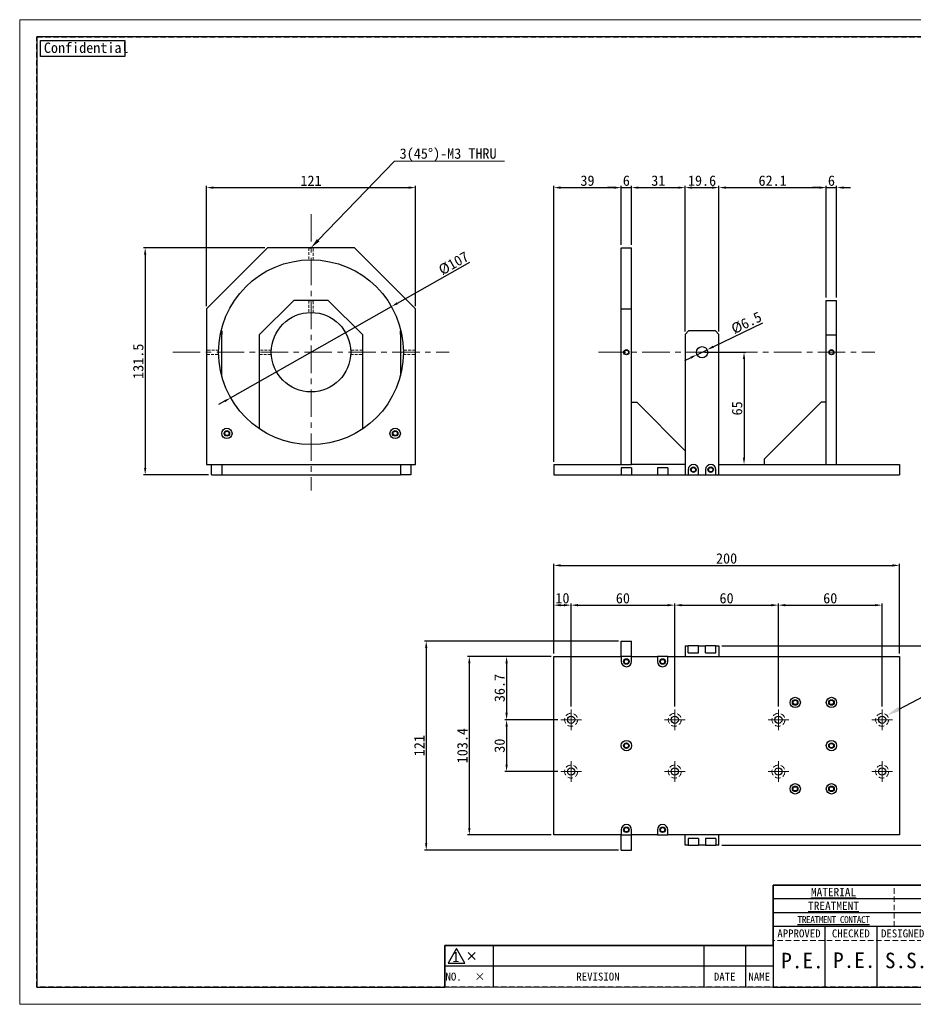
# Model space of a CAD drawing. Header units: millimetres. Extents: x -201 to 202, y 143 to 428.
# Tile 1 of 2: x -201 to 57, y 143 to 428. Entities that reach past the tile are written whole.
import ezdxf
from ezdxf import colors
from ezdxf.entities.mleader import LeaderData, LeaderLine
from ezdxf.enums import TextEntityAlignment as Align
from ezdxf.math import Vec2, Vec3

# ---------------------------------------------------------------- set-up
doc = ezdxf.new("R2010")
doc.units = ezdxf.units.MM
doc.header["$LTSCALE"] = 0.25
doc.linetypes.add('CENTER', pattern=[50.8, 31.75, -6.35, 6.35, -6.35])
doc.linetypes.add('HIDDEN', pattern=[9.525, 6.35, -3.175])
doc.layers.get('0').update_dxf_attribs({"lineweight": 30})
for name, color, linetype, lineweight in [('CENTER', 1, 'CENTER', 9), ('DIMENSION', 6, 'Continuous', 15), ('HIDDEN', 3, 'HIDDEN', 9)]:
    doc.layers.add(name, color=color, linetype=linetype, lineweight=lineweight)
doc.layers.add('EMPTY LINE', color=252, linetype='Continuous', lineweight=0, plot=False)
doc.layers.add('FORM', color=7, linetype='Continuous')
doc.styles.add('VS Standard', font='msgothic.ttc', dxfattribs={"height": 3})
doc.styles.add('VS Standard(小)', font='msgothic.ttc', dxfattribs={"height": 2.4})
doc.dimstyles.new('VS Standard x0.5', dxfattribs={"dimtxt": 3, "dimasz": 2, "dimexe": 0.5, "dimexo": 0.8, "dimgap": 0.5, "dimtad": 3, "dimlfac": 2, "dimrnd": 0.0001, "dimzin": 9, "dimdsep": 46, "dimtxsty": 'VS Standard', "dimcen": 0, "dimaunit": 1, "dimadec": 0, "dimazin": 2, "dimtfac": 1, "dimtmove": 0, "dimatfit": 3, "dimfxl": 1, "dimtolj": 1, "dimtzin": 0, "dimarcsym": 0})

# ---------------------------------------------------------------- blocks, each defined once
blk = doc.blocks.new('表題欄金物用_ver2.0.0')
at = {"layer": 'FORM', "color": 0}
for p, q in [((-11, 40.5), (-191, 40.5)), ((-191, 40.5), (-191, 28.5)), ((-39, 36.5), (-191, 36.5)), ((-39, 32.5), (-191, 32.5)), ((-11, 28.5), (-191, 28.5)), ((-191, 28.5), (-191, 11)), ((-176, 28.5), (-176, 11)), ((-161, 28.5), (-161, 11)), ((-272, 23), (-286, 23)), ((-286, 23), (-286, 17)), ((-211, 23), (-272, 23)), ((-272, 23), (-272, 17)), ((-211, 23), (-211, 17)), ((-199, 23), (-211, 23)), ((-199, 23), (-199, 17)), ((-191, 23), (-199, 23)), ((-279.19, 21), (-277.19, 19)), ((-279.19, 19), (-277.19, 21)), ((-286, 17), (-286, 11)), ((-272, 17), (-286, 17)), ((-272, 17), (-272, 11)), ((-211, 17), (-272, 17)), ((-211, 17), (-211, 11)), ((-199, 17), (-211, 17)), ((-199, 17), (-199, 11)), ((-191, 17), (-199, 17)), ((-191, 11), (-11, 11))]:
    blk.add_line(p, q, dxfattribs=at)
at = {"layer": 'FORM', "color": 0, "linetype": 'HIDDEN', "lineweight": 9}
for p, q in [((-156, 28.49), (-156, 40.49)), ((-131, 24.5), (-191, 24.5))]:
    blk.add_line(p, q, dxfattribs=at)
at = {"layer": 'FORM', "color": 0, "lineweight": 15}
blk.add_line((-191, 11), (-286, 11), dxfattribs=at)
at = {"layer": 'FORM', "color": 0}
blk.add_lwpolyline([(-282.58, 22.13), (-285.01, 17.93), (-280.16, 17.93)], close=True, dxfattribs=at)
at = {"layer": 'FORM', "color": 0, "attachment_point": 5}
for s, insert, char_height, width, style in [('{\\LMATERIAL}', (-173.5, 38.5), 2.4, 36.5, 'VS Standard(小)'), ('{\\LTREATMENT}', (-173.5, 34.5), 2.4, 36.5, 'VS Standard(小)'), ('{\\T0.9;\\LTREATMENT CONTACT}', (-173.5, 30.5), 2, 36.5, 'VS Standard(小)'), ('{\\fＭＳ ゴシック|b0|i0|c128|p49;APPROVED}', (-183.5, 26.5), 2.3, 15, 'VS Standard'), ('{\\fＭＳ ゴシック|b0|i0|c128|p49;CHECKED}', (-168.5, 26.5), 2.3, 15, 'VS Standard'), ('{\\fＭＳ ゴシック|b0|i0|c128|p49;DESIGNED}', (-153.5, 26.5), 2.3, 15, 'VS Standard'), ('NO.', (-283.44, 14), 2.3, 14, 'VS Standard'), ('\\pxi-3,l4,t4;×^I', (-276.99, 14), 2.3, 14, 'VS Standard'), ('REVISION', (-241.67, 14), 2.3, 46, 'VS Standard'), ('{\\fMS Gothic|b0|i0|c128|p49;DATE}', (-204.99, 14), 2.3, 12, 'VS Standard'), ('NAME', (-195, 14), 2.3, 8, 'VS Standard')]:
    blk.add_mtext(s, dxfattribs=dict(at, insert=insert, char_height=char_height, width=width, style=style))
at = {"layer": 'FORM', "color": 0, "insert": (-282.79, 19.73), "char_height": 3, "attachment_point": 5, "style": 'VS Standard'}
blk.add_mtext('1', dxfattribs=at)
at = {"layer": 'FORM', "color": 0}
for tag, height, style, p in [('材料', 2.8, 'VS Standard', (-133, 38.5)), ('一般面取', 2.8, 'VS Standard', (-57, 38.5)), ('処理', 2.8, 'VS Standard', (-133, 34.5)), ('仕上', 2.8, 'VS Standard', (-57, 34.5)), ('処理接点', 2.8, 'VS Standard', (-133, 30.5)), ('偏芯', 2.8, 'VS Standard', (-57, 30.5)), ('一般公差', 2.4, 'VS Standard(小)', (-106, 26.31)), ('適用（機種名）', 3.6, 'VS Standard', (-44.75, 24.75)), ('角度', 2.4, 'VS Standard(小)', (-106, 21.94)), ('NAME', 3.5, 'VS Standard', (-44.75, 18.5)), ('SCALE', 2.4, 'VS Standard(小)', (-106, 17.56)), ('DATE', 2.4, 'VS Standard(小)', (-106, 13.19)), ('DRAW_NO.', 3.5, 'VS Standard', (-44.75, 13.5))]:
    blk.add_attdef(tag, text='', height=height, dxfattribs=dict(at, style=style)).set_placement(p, align=Align.MIDDLE_CENTER)
at = {"layer": 'FORM', "color": 0, "style": 'VS Standard'}
for tag, p in [('APPROVED', (-182.5, 15.06)), ('CHECKED', (-167.5, 15.18)), ('DESIGNED', (-152.5, 15.09)), ('DRAWN', (-137.5, 15.23))]:
    blk.add_attdef(tag, text='', height=4.5, dxfattribs=at).set_placement(p, align=Align.BOTTOM_CENTER)
blk = doc.blocks.new('*D146')
at = {"layer": 'Defpoints', "color": 0}
for p in [(-93.93, 344.71), (-140.46, 318.29)]:
    blk.add_point(p, dxfattribs=at)
at = {"layer": 'DIMENSION', "color": 0, "lineweight": -2}
for p, q in [((-92.19, 345.69), (-71.26, 357.58)), ((-140.46, 318.29), (-93.93, 344.71)), ((-142.2, 317.31), (-143.94, 316.32))]:
    blk.add_line(p, q, dxfattribs=at)
at = {"layer": 'DIMENSION', "color": 0}
for points in [[(-92.36, 345.98), (-92.03, 345.4), (-93.93, 344.71)], [(-142.03, 317.02), (-142.36, 317.6), (-140.46, 318.29)]]:
    blk.add_solid(points, dxfattribs=at)
at = {"layer": 'DIMENSION', "color": 0, "insert": (-75.93, 357.23), "char_height": 3, "attachment_point": 5, "rotation": 29.5819, "style": 'VS Standard'}
blk.add_mtext('\\A1;%%c107', dxfattribs=at)
blk = doc.blocks.new('*D147')
at = {"layer": 'Defpoints', "color": 0}
for p in [(-86.95, 379.14), (-147.45, 344.05), (-86.95, 344.05)]:
    blk.add_point(p, dxfattribs=at)
at = {"layer": 'DIMENSION', "color": 0, "lineweight": -2}
for p, q in [((-147.45, 344.85), (-147.45, 379.64)), ((-145.45, 379.14), (-88.95, 379.14)), ((-86.95, 344.85), (-86.95, 379.64))]:
    blk.add_line(p, q, dxfattribs=at)
at = {"layer": 'DIMENSION', "color": 0}
for points in [[(-145.45, 379.48), (-145.45, 378.81), (-147.45, 379.14)], [(-88.95, 378.81), (-88.95, 379.48), (-86.95, 379.14)]]:
    blk.add_solid(points, dxfattribs=at)
at = {"layer": 'DIMENSION', "color": 0, "insert": (-117.2, 381.14), "char_height": 3, "attachment_point": 5, "style": 'VS Standard'}
blk.add_mtext('\\A1;121', dxfattribs=at)
blk = doc.blocks.new('*D148')
at = {"layer": 'Defpoints', "color": 0}
for p in [(-129.75, 361.75), (-165.19, 296), (-146.05, 296)]:
    blk.add_point(p, dxfattribs=at)
at = {"layer": 'DIMENSION', "color": 0, "lineweight": -2}
for p, q in [((-130.55, 361.75), (-165.69, 361.75)), ((-165.19, 359.75), (-165.19, 298)), ((-146.85, 296), (-165.69, 296))]:
    blk.add_line(p, q, dxfattribs=at)
at = {"layer": 'DIMENSION', "color": 0}
for points in [[(-164.86, 359.75), (-165.52, 359.75), (-165.19, 361.75)], [(-165.52, 298), (-164.86, 298), (-165.19, 296)]]:
    blk.add_solid(points, dxfattribs=at)
at = {"layer": 'DIMENSION', "color": 0, "insert": (-167.19, 328.88), "char_height": 3, "attachment_point": 5, "rotation": 90, "style": 'VS Standard'}
blk.add_mtext('\\A1;131.5', dxfattribs=at)
blk = doc.blocks.new('*D150')
at = {"layer": 'Defpoints', "color": 0}
for p in [(53.05, 269.79), (-46.95, 243.47), (53.05, 243.47)]:
    blk.add_point(p, dxfattribs=at)
at = {"layer": 'DIMENSION', "color": 0, "lineweight": -2}
for p, q in [((-46.95, 244.27), (-46.95, 270.29)), ((-44.95, 269.79), (51.05, 269.79)), ((53.05, 244.27), (53.05, 270.29))]:
    blk.add_line(p, q, dxfattribs=at)
at = {"layer": 'DIMENSION', "color": 0}
for points in [[(-44.95, 270.12), (-44.95, 269.45), (-46.95, 269.79)], [(51.05, 269.45), (51.05, 270.12), (53.05, 269.79)]]:
    blk.add_solid(points, dxfattribs=at)
at = {"layer": 'DIMENSION', "color": 0, "insert": (3.05, 271.79), "char_height": 3, "attachment_point": 5, "style": 'VS Standard'}
blk.add_mtext('\\A1;200', dxfattribs=at)
blk = doc.blocks.new('*D151')
at = {"layer": 'Defpoints', "color": 0}
for p in [(-27.45, 247.87), (-83.86, 187.37), (-27.45, 187.37)]:
    blk.add_point(p, dxfattribs=at)
at = {"layer": 'DIMENSION', "color": 0, "lineweight": -2}
for p, q in [((-28.25, 247.87), (-84.36, 247.87)), ((-83.86, 245.87), (-83.86, 189.37)), ((-28.25, 187.37), (-84.36, 187.37))]:
    blk.add_line(p, q, dxfattribs=at)
at = {"layer": 'DIMENSION', "color": 0}
for points in [[(-83.53, 245.87), (-84.2, 245.87), (-83.86, 247.87)], [(-84.2, 189.37), (-83.53, 189.37), (-83.86, 187.37)]]:
    blk.add_solid(points, dxfattribs=at)
at = {"layer": 'DIMENSION', "color": 0, "insert": (-85.86, 217.62), "char_height": 3, "attachment_point": 5, "rotation": 90, "style": 'VS Standard'}
blk.add_mtext('\\A1;121', dxfattribs=at)
blk = doc.blocks.new('*D152')
at = {"layer": 'Defpoints', "color": 0}
for p in [(-46.95, 243.47), (-71.39, 191.77), (-46.95, 191.77)]:
    blk.add_point(p, dxfattribs=at)
at = {"layer": 'DIMENSION', "color": 0, "lineweight": -2}
for p, q in [((-47.75, 243.47), (-71.89, 243.47)), ((-71.39, 241.47), (-71.39, 193.77)), ((-47.75, 191.77), (-71.89, 191.77))]:
    blk.add_line(p, q, dxfattribs=at)
at = {"layer": 'DIMENSION', "color": 0}
for points in [[(-71.05, 241.47), (-71.72, 241.47), (-71.39, 243.47)], [(-71.72, 193.77), (-71.05, 193.77), (-71.39, 191.77)]]:
    blk.add_solid(points, dxfattribs=at)
at = {"layer": 'DIMENSION', "color": 0, "insert": (-73.39, 217.62), "char_height": 3, "attachment_point": 5, "rotation": 90, "style": 'VS Standard'}
blk.add_mtext('\\A1;103.4', dxfattribs=at)
blk = doc.blocks.new('*D153')
at = {"layer": 'Defpoints', "color": 0}
for p in [(-44.95, 225.12), (-60.61, 210.12), (-44.95, 210.12)]:
    blk.add_point(p, dxfattribs=at)
at = {"layer": 'DIMENSION', "color": 0, "lineweight": -2}
for p, q in [((-45.75, 225.12), (-61.11, 225.12)), ((-60.61, 223.12), (-60.61, 212.12)), ((-45.75, 210.12), (-61.11, 210.12))]:
    blk.add_line(p, q, dxfattribs=at)
at = {"layer": 'DIMENSION', "color": 0}
for points in [[(-60.27, 223.12), (-60.94, 223.12), (-60.61, 225.12)], [(-60.94, 212.12), (-60.27, 212.12), (-60.61, 210.12)]]:
    blk.add_solid(points, dxfattribs=at)
at = {"layer": 'DIMENSION', "color": 0, "insert": (-62.61, 217.62), "char_height": 3, "attachment_point": 5, "rotation": 90, "style": 'VS Standard'}
blk.add_mtext('\\A1;30', dxfattribs=at)
blk = doc.blocks.new('*D154')
at = {"layer": 'Defpoints', "color": 0}
for p in [(-27.45, 379.14), (-27.45, 361.75), (-46.95, 299)]:
    blk.add_point(p, dxfattribs=at)
at = {"layer": 'DIMENSION', "color": 0, "lineweight": -2}
for p, q in [((-46.95, 299.8), (-46.95, 379.64)), ((-44.95, 379.14), (-29.45, 379.14)), ((-27.45, 362.55), (-27.45, 379.64))]:
    blk.add_line(p, q, dxfattribs=at)
at = {"layer": 'DIMENSION', "color": 0}
for points in [[(-44.95, 379.48), (-44.95, 378.81), (-46.95, 379.14)], [(-29.45, 378.81), (-29.45, 379.48), (-27.45, 379.14)]]:
    blk.add_solid(points, dxfattribs=at)
at = {"layer": 'DIMENSION', "color": 0, "insert": (-37.2, 381.14), "char_height": 3, "attachment_point": 5, "style": 'VS Standard'}
blk.add_mtext('\\A1;39', dxfattribs=at)
blk = doc.blocks.new('*D155')
at = {"layer": 'Defpoints', "color": 0}
for p in [(-24.45, 379.14), (-27.45, 361.75), (-24.45, 361.75)]:
    blk.add_point(p, dxfattribs=at)
at = {"layer": 'DIMENSION', "color": 0, "lineweight": -2}
for p, q in [((-29.45, 379.14), (-31.45, 379.14)), ((-27.45, 362.55), (-27.45, 379.64)), ((-27.45, 379.14), (-24.45, 379.14)), ((-24.45, 362.55), (-24.45, 379.64)), ((-22.45, 379.14), (-20.45, 379.14))]:
    blk.add_line(p, q, dxfattribs=at)
at = {"layer": 'DIMENSION', "color": 0}
for points in [[(-29.45, 378.81), (-29.45, 379.47), (-27.45, 379.14)], [(-22.45, 379.47), (-22.45, 378.81), (-24.45, 379.14)]]:
    blk.add_solid(points, dxfattribs=at)
at = {"layer": 'DIMENSION', "color": 0, "insert": (-25.95, 381.14), "char_height": 3, "attachment_point": 5, "style": 'VS Standard'}
blk.add_mtext('\\A1;6', dxfattribs=at)
blk = doc.blocks.new('*D156')
at = {"layer": 'Defpoints', "color": 0}
for p in [(-8.95, 379.14), (-24.45, 361.75), (-8.95, 336.65)]:
    blk.add_point(p, dxfattribs=at)
at = {"layer": 'DIMENSION', "color": 0, "lineweight": -2}
for p, q in [((-24.45, 362.55), (-24.45, 379.64)), ((-22.45, 379.14), (-10.95, 379.14)), ((-8.95, 337.45), (-8.95, 379.64))]:
    blk.add_line(p, q, dxfattribs=at)
at = {"layer": 'DIMENSION', "color": 0}
for points in [[(-22.45, 379.48), (-22.45, 378.81), (-24.45, 379.14)], [(-10.95, 378.81), (-10.95, 379.48), (-8.95, 379.14)]]:
    blk.add_solid(points, dxfattribs=at)
at = {"layer": 'DIMENSION', "color": 0, "insert": (-16.7, 381.14), "char_height": 3, "attachment_point": 5, "style": 'VS Standard'}
blk.add_mtext('\\A1;31', dxfattribs=at)
blk = doc.blocks.new('*D157')
at = {"layer": 'Defpoints', "color": 0}
for p in [(0.85, 379.14), (-8.95, 336.65), (0.85, 336.65)]:
    blk.add_point(p, dxfattribs=at)
at = {"layer": 'DIMENSION', "color": 0, "lineweight": -2}
for p, q in [((-8.95, 337.45), (-8.95, 379.64)), ((-6.95, 379.14), (-1.15, 379.14)), ((0.85, 337.45), (0.85, 379.64))]:
    blk.add_line(p, q, dxfattribs=at)
at = {"layer": 'DIMENSION', "color": 0}
for points in [[(-6.95, 379.48), (-6.95, 378.81), (-8.95, 379.14)], [(-1.15, 378.81), (-1.15, 379.48), (0.85, 379.14)]]:
    blk.add_solid(points, dxfattribs=at)
at = {"layer": 'DIMENSION', "color": 0, "insert": (-4.05, 381.14), "char_height": 3, "attachment_point": 5, "style": 'VS Standard'}
blk.add_mtext('\\A1;19.6', dxfattribs=at)
blk = doc.blocks.new('*D158')
at = {"layer": 'Defpoints', "color": 0}
for p in [(31.9, 379.14), (31.9, 346.5), (0.85, 336.65)]:
    blk.add_point(p, dxfattribs=at)
at = {"layer": 'DIMENSION', "color": 0, "lineweight": -2}
for p, q in [((0.85, 337.45), (0.85, 379.64)), ((2.85, 379.14), (29.9, 379.14)), ((31.9, 347.3), (31.9, 379.64))]:
    blk.add_line(p, q, dxfattribs=at)
at = {"layer": 'DIMENSION', "color": 0}
for points in [[(2.85, 379.48), (2.85, 378.81), (0.85, 379.14)], [(29.9, 378.81), (29.9, 379.48), (31.9, 379.14)]]:
    blk.add_solid(points, dxfattribs=at)
at = {"layer": 'DIMENSION', "color": 0, "insert": (16.38, 381.14), "char_height": 3, "attachment_point": 5, "style": 'VS Standard'}
blk.add_mtext('\\A1;62.1', dxfattribs=at)
blk = doc.blocks.new('*D159')
at = {"layer": 'Defpoints', "color": 0}
for p in [(34.9, 379.14), (31.9, 346.5), (34.9, 346.5)]:
    blk.add_point(p, dxfattribs=at)
at = {"layer": 'DIMENSION', "color": 0, "lineweight": -2}
for p, q in [((29.9, 379.14), (27.9, 379.14)), ((31.9, 347.3), (31.9, 379.64)), ((31.9, 379.14), (34.9, 379.14)), ((34.9, 347.3), (34.9, 379.64)), ((36.9, 379.14), (38.9, 379.14))]:
    blk.add_line(p, q, dxfattribs=at)
at = {"layer": 'DIMENSION', "color": 0}
for points in [[(29.9, 378.81), (29.9, 379.47), (31.9, 379.14)], [(36.9, 379.47), (36.9, 378.81), (34.9, 379.14)]]:
    blk.add_solid(points, dxfattribs=at)
at = {"layer": 'DIMENSION', "color": 0, "insert": (33.4, 381.14), "char_height": 3, "attachment_point": 5, "style": 'VS Standard'}
blk.add_mtext('\\A1;6', dxfattribs=at)
blk = doc.blocks.new('*D160')
at = {"layer": 'Defpoints', "color": 0}
for p in [(-41.95, 258.28), (-46.95, 243.47), (-41.95, 228.12)]:
    blk.add_point(p, dxfattribs=at)
at = {"layer": 'DIMENSION', "color": 0, "lineweight": -2}
for p, q in [((-46.95, 244.27), (-46.95, 258.78)), ((-44.95, 258.28), (-43.95, 258.28)), ((-41.95, 228.92), (-41.95, 258.78))]:
    blk.add_line(p, q, dxfattribs=at)
at = {"layer": 'DIMENSION', "color": 0}
for points in [[(-44.95, 258.62), (-44.95, 257.95), (-46.95, 258.28)], [(-43.95, 257.95), (-43.95, 258.62), (-41.95, 258.28)]]:
    blk.add_solid(points, dxfattribs=at)
at = {"layer": 'DIMENSION', "color": 0, "insert": (-44.45, 260.29), "char_height": 3, "attachment_point": 5, "style": 'VS Standard'}
blk.add_mtext('\\A1;10', dxfattribs=at)
blk = doc.blocks.new('*D161')
at = {"layer": 'Defpoints', "color": 0}
for p in [(-11.95, 258.28), (-41.95, 228.12), (-11.95, 228.12)]:
    blk.add_point(p, dxfattribs=at)
at = {"layer": 'DIMENSION', "color": 0, "lineweight": -2}
for p, q in [((-41.95, 228.92), (-41.95, 258.78)), ((-39.95, 258.28), (-13.95, 258.28)), ((-11.95, 228.92), (-11.95, 258.78))]:
    blk.add_line(p, q, dxfattribs=at)
at = {"layer": 'DIMENSION', "color": 0}
for points in [[(-39.95, 258.62), (-39.95, 257.95), (-41.95, 258.28)], [(-13.95, 257.95), (-13.95, 258.62), (-11.95, 258.28)]]:
    blk.add_solid(points, dxfattribs=at)
at = {"layer": 'DIMENSION', "color": 0, "insert": (-26.95, 260.28), "char_height": 3, "attachment_point": 5, "style": 'VS Standard'}
blk.add_mtext('\\A1;60', dxfattribs=at)
blk = doc.blocks.new('*D162')
at = {"layer": 'Defpoints', "color": 0}
for p in [(18.05, 258.28), (-11.95, 228.12), (18.05, 228.12)]:
    blk.add_point(p, dxfattribs=at)
at = {"layer": 'DIMENSION', "color": 0, "lineweight": -2}
for p, q in [((-11.95, 228.92), (-11.95, 258.78)), ((-9.95, 258.28), (16.05, 258.28)), ((18.05, 228.92), (18.05, 258.78))]:
    blk.add_line(p, q, dxfattribs=at)
at = {"layer": 'DIMENSION', "color": 0}
for points in [[(-9.95, 258.62), (-9.95, 257.95), (-11.95, 258.28)], [(16.05, 257.95), (16.05, 258.62), (18.05, 258.28)]]:
    blk.add_solid(points, dxfattribs=at)
at = {"layer": 'DIMENSION', "color": 0, "insert": (3.05, 260.28), "char_height": 3, "attachment_point": 5, "style": 'VS Standard'}
blk.add_mtext('\\A1;60', dxfattribs=at)
blk = doc.blocks.new('*D163')
at = {"layer": 'Defpoints', "color": 0}
for p in [(48.05, 258.28), (18.05, 228.12), (48.05, 228.12)]:
    blk.add_point(p, dxfattribs=at)
at = {"layer": 'DIMENSION', "color": 0, "lineweight": -2}
for p, q in [((18.05, 228.92), (18.05, 258.78)), ((20.05, 258.28), (46.05, 258.28)), ((48.05, 228.92), (48.05, 258.78))]:
    blk.add_line(p, q, dxfattribs=at)
at = {"layer": 'DIMENSION', "color": 0}
for points in [[(20.05, 258.62), (20.05, 257.95), (18.05, 258.28)], [(46.05, 257.95), (46.05, 258.62), (48.05, 258.28)]]:
    blk.add_solid(points, dxfattribs=at)
at = {"layer": 'DIMENSION', "color": 0, "insert": (33.05, 260.28), "char_height": 3, "attachment_point": 5, "style": 'VS Standard'}
blk.add_mtext('\\A1;60', dxfattribs=at)
blk = doc.blocks.new('*D164')
at = {"layer": 'Defpoints', "color": 0}
for p in [(-46.95, 243.47), (-60.61, 225.12), (-44.95, 225.12)]:
    blk.add_point(p, dxfattribs=at)
at = {"layer": 'DIMENSION', "color": 0, "lineweight": -2}
for p, q in [((-47.75, 243.47), (-61.11, 243.47)), ((-60.61, 241.47), (-60.61, 227.12)), ((-45.75, 225.12), (-61.11, 225.12))]:
    blk.add_line(p, q, dxfattribs=at)
at = {"layer": 'DIMENSION', "color": 0}
for points in [[(-60.27, 241.47), (-60.94, 241.47), (-60.61, 243.47)], [(-60.94, 227.12), (-60.27, 227.12), (-60.61, 225.12)]]:
    blk.add_solid(points, dxfattribs=at)
at = {"layer": 'DIMENSION', "color": 0, "insert": (-62.61, 234.29), "char_height": 3, "attachment_point": 5, "rotation": 90, "style": 'VS Standard'}
blk.add_mtext('\\A1;36.7', dxfattribs=at)
blk = doc.blocks.new('*D165')
at = {"layer": 'Defpoints', "color": 0}
for p in [(0.85, 246.47), (0.85, 188.77), (68.45, 188.77)]:
    blk.add_point(p, dxfattribs=at)
at = {"layer": 'DIMENSION', "color": 0, "lineweight": -2}
for p, q in [((1.65, 246.47), (68.95, 246.47)), ((68.45, 244.47), (68.45, 190.77)), ((1.65, 188.77), (68.95, 188.77))]:
    blk.add_line(p, q, dxfattribs=at)
at = {"layer": 'DIMENSION', "color": 0}
for points in [[(68.78, 244.47), (68.11, 244.47), (68.45, 246.47)], [(68.11, 190.77), (68.78, 190.77), (68.45, 188.77)]]:
    blk.add_solid(points, dxfattribs=at)
at = {"layer": 'DIMENSION', "color": 0, "insert": (66.45, 217.62), "char_height": 3, "attachment_point": 5, "rotation": 90, "style": 'VS Standard'}
blk.add_mtext('\\A1;115.4', dxfattribs=at)
blk = doc.blocks.new('*D166')
at = {"layer": 'Defpoints', "color": 0}
for p in [(-5.51, 330.79), (-2.59, 332.21)]:
    blk.add_point(p, dxfattribs=at)
at = {"layer": 'DIMENSION', "color": 0, "lineweight": -2}
for p, q in [((-0.79, 333.09), (13.51, 340.05)), ((-5.51, 330.79), (-2.59, 332.21)), ((-7.3, 329.91), (-9.1, 329.04))]:
    blk.add_line(p, q, dxfattribs=at)
at = {"layer": 'DIMENSION', "color": 0}
for points in [[(-7.16, 329.61), (-7.45, 330.21), (-5.51, 330.79)], [(-0.93, 333.39), (-0.64, 332.79), (-2.59, 332.21)]]:
    blk.add_solid(points, dxfattribs=at)
at = {"layer": 'DIMENSION', "color": 0, "insert": (8.81, 339.99), "char_height": 3, "attachment_point": 5, "rotation": 25.983, "style": 'VS Standard'}
blk.add_mtext('\\A1;%%c6.5', dxfattribs=at)
blk = doc.blocks.new('*D167')
at = {"layer": 'Defpoints', "color": 0}
for p in [(-4.04, 331.5), (0.85, 299), (8.1, 299)]:
    blk.add_point(p, dxfattribs=at)
at = {"layer": 'DIMENSION', "color": 0, "lineweight": -2}
for p, q in [((-3.24, 331.5), (8.6, 331.5)), ((8.1, 329.5), (8.1, 301)), ((1.65, 299), (8.6, 299))]:
    blk.add_line(p, q, dxfattribs=at)
at = {"layer": 'DIMENSION', "color": 0}
for points in [[(8.43, 329.5), (7.77, 329.5), (8.1, 331.5)], [(7.77, 301), (8.43, 301), (8.1, 299)]]:
    blk.add_solid(points, dxfattribs=at)
at = {"layer": 'DIMENSION', "color": 0, "insert": (6.1, 315.25), "char_height": 3, "attachment_point": 5, "rotation": 90, "style": 'VS Standard'}
blk.add_mtext('\\A1;\\A1;65', dxfattribs=at)

msp = doc.modelspace()

# ---------------------------------------------------------------- linework, layer by layer
for p, q in [((-129.7458, 361.7501), (-147.4458, 344.0501)), ((-104.6458, 361.7501), (-129.7458, 361.7501)), ((-86.9458, 344.0501), (-104.6458, 361.7501)), ((-27.4458, 361.7501), (-24.4458, 361.7501)), ((-27.4458, 344.0501), (-27.4458, 361.7501)), ((-24.4458, 344.0501), (-24.4458, 361.7501)), ((-122.1958, 346.5001), (-132.1958, 336.5001)), ((-112.1958, 346.5001), (-122.1958, 346.5001)), ((-102.1958, 336.5001), (-112.1958, 346.5001)), ((31.9042, 346.5001), (34.9042, 346.5001)), ((31.9042, 336.5001), (31.9042, 346.5001)), ((34.9042, 336.5001), (34.9042, 346.5001)), ((-147.4458, 344.0501), (-147.4458, 299.0001)), ((-86.9458, 299.0001), (-86.9458, 344.0501)), ((-27.4458, 299.0001), (-27.4458, 344.0501)), ((-27.4458, 344.0501), (-24.4458, 344.0501)), ((-24.4458, 299.0001), (-24.4458, 344.0501)), ((-143.0458, 336.6501), (-143.4454, 336.6501)), ((-143.2293, 337.6501), (-143.0458, 337.6501)), ((-143.0458, 337.6501), (-143.0458, 336.6501)), ((-143.0458, 324.6197), (-143.0458, 336.6501)), ((-132.1958, 336.5001), (-132.1958, 309.3515)), ((-102.1958, 309.3515), (-102.1958, 336.5001)), ((-91.3458, 336.6501), (-91.3458, 337.6501)), ((-91.3458, 337.6501), (-91.1624, 337.6501)), ((-90.9463, 336.6501), (-91.3458, 336.6501)), ((-91.3458, 336.6501), (-91.3458, 324.6197)), ((-7.9458, 337.6501), (-8.9458, 336.6501)), ((-8.9458, 336.6501), (-8.9458, 296.0001)), ((-0.1458, 337.6501), (-7.9458, 337.6501)), ((0.8542, 336.6501), (-0.1458, 337.6501)), ((0.8542, 296.0001), (0.8542, 336.6501)), ((31.9042, 299.0001), (31.9042, 336.5001)), ((31.9042, 336.5001), (34.9042, 336.5001)), ((34.9042, 299.0001), (34.9042, 336.5001)), ((-24.4458, 317.0001), (-22.9458, 317.0001)), ((-22.9458, 317.0001), (-8.9458, 303.0001)), ((30.4042, 317.0001), (13.9042, 300.5001)), ((31.9042, 317.0001), (30.4042, 317.0001)), ((13.9042, 300.5001), (13.9042, 299.0001)), ((-147.4458, 299.0001), (-86.9458, 299.0001)), ((-146.0458, 296.0001), (-146.0458, 299.0001)), ((-143.0458, 299.0001), (-143.0458, 296.0001)), ((-91.3458, 299.0001), (-91.3458, 296.0001)), ((-88.3458, 299.0001), (-88.3458, 296.0001)), ((-46.9458, 299.0001), (-46.9458, 296.0001)), ((-46.9458, 299.0001), (-27.4458, 299.0001)), ((-27.4458, 299.0001), (-24.4458, 299.0001)), ((-24.4458, 298.0001), (-27.4458, 298.0001)), ((-27.4458, 298.0001), (-27.4458, 296.0001)), ((-8.9458, 299.0001), (-24.4458, 299.0001)), ((-24.4458, 298.0001), (-24.4458, 296.0001)), ((-16.9458, 298.0001), (-16.9458, 296.0001)), ((-13.9458, 298.0001), (-16.9458, 298.0001)), ((-13.9458, 298.0001), (-13.9458, 296.0001)), ((-8.0458, 297.5001), (-8.0458, 296.0001)), ((-5.0458, 296.0001), (-5.0458, 297.5001)), ((-3.0458, 297.5001), (-3.0458, 296.0001)), ((-0.0458, 296.0001), (-0.0458, 297.5001)), ((0.8542, 299.0001), (53.0542, 299.0001)), ((53.0542, 299.0001), (53.0542, 296.0001)), ((-146.0458, 296.0001), (-143.0458, 296.0001)), ((-143.0458, 296.0001), (-91.3458, 296.0001)), ((-88.3458, 296.0001), (-91.3458, 296.0001)), ((-46.9458, 296.0001), (-27.4458, 296.0001)), ((-27.4458, 296.0001), (-24.4458, 296.0001)), ((-24.4458, 296.0001), (-16.9458, 296.0001)), ((-16.9458, 296.0001), (-13.9458, 296.0001)), ((-13.9458, 296.0001), (-8.9458, 296.0001)), ((-8.9458, 296.0001), (-8.0458, 296.0001)), ((-8.0458, 296.0001), (-5.0458, 296.0001)), ((-5.0458, 296.0001), (-3.0458, 296.0001)), ((-3.0458, 296.0001), (-0.0458, 296.0001)), ((-0.0458, 296.0001), (0.8542, 296.0001)), ((0.8542, 296.0001), (53.0542, 296.0001)), ((-27.4458, 243.4692), (-27.4458, 247.8692)), ((-27.4458, 247.8692), (-24.4458, 247.8692)), ((-24.4458, 243.4692), (-24.4458, 247.8692)), ((-8.9458, 246.4692), (-8.0458, 246.4692)), ((-8.9458, 246.4692), (-8.9458, 243.4692)), ((-8.0458, 244.4692), (-8.0458, 246.4692)), ((-5.0458, 246.4692), (-8.0458, 246.4692)), ((-5.0458, 244.4692), (-5.0458, 246.4692)), ((-5.0458, 246.4692), (-3.0458, 246.4692)), ((-3.0458, 244.4692), (-3.0458, 246.4692)), ((-0.0458, 246.4692), (-3.0458, 246.4692)), ((-0.0458, 244.4692), (-0.0458, 246.4692)), ((-0.0458, 246.4692), (0.8542, 246.4692)), ((0.8542, 246.4692), (0.8542, 243.4692)), ((-46.9458, 243.4692), (-27.4458, 243.4692)), ((-46.9458, 191.7692), (-46.9458, 243.4692)), ((-27.4458, 243.4692), (-27.4458, 241.9692)), ((-24.4458, 243.4692), (-27.4458, 243.4692)), ((-24.4458, 241.9692), (-24.4458, 243.4692)), ((-24.4458, 243.4692), (-16.9458, 243.4692)), ((-16.9458, 243.4692), (-16.9458, 241.9692)), ((-13.9458, 243.4692), (-16.9458, 243.4692)), ((-13.9458, 241.9692), (-13.9458, 243.4692)), ((-13.9458, 243.4692), (53.0542, 243.4692)), ((-8.9458, 243.4692), (0.8542, 243.4692)), ((-8.0458, 244.4692), (-5.0458, 244.4692)), ((-3.0458, 244.4692), (-0.0458, 244.4692)), ((53.0542, 243.4692), (53.0542, 191.7692)), ((-27.4458, 191.7692), (-46.9458, 191.7692)), ((-27.4458, 193.2692), (-27.4458, 191.7692)), ((-27.4458, 187.3692), (-27.4458, 191.7692)), ((-27.4458, 191.7692), (-24.4458, 191.7692)), ((-24.4458, 191.7692), (-24.4458, 193.2692)), ((-24.4458, 187.3692), (-24.4458, 191.7692)), ((-16.9458, 191.7692), (-24.4458, 191.7692)), ((-16.9458, 193.2692), (-16.9458, 191.7692)), ((-16.9458, 191.7692), (-13.9458, 191.7692)), ((-13.9458, 191.7692), (-13.9458, 193.2692)), ((53.0542, 191.7692), (-13.9458, 191.7692)), ((0.8542, 191.7692), (-8.9458, 191.7692)), ((-8.9458, 188.7692), (-8.9458, 191.7692)), ((0.8542, 188.7692), (0.8542, 191.7692)), ((-8.0458, 188.7692), (-8.9458, 188.7692)), ((-5.0458, 190.7692), (-8.0458, 190.7692)), ((-8.0458, 190.7692), (-8.0458, 188.7692)), ((-8.0458, 188.7692), (-5.0458, 188.7692)), ((-5.0458, 190.7692), (-5.0458, 188.7692)), ((-3.0458, 188.7692), (-5.0458, 188.7692)), ((-3.0458, 190.7692), (-3.0458, 188.7692)), ((-0.0458, 190.7692), (-3.0458, 190.7692)), ((-3.0458, 188.7692), (-0.0458, 188.7692)), ((-0.0458, 190.7692), (-0.0458, 188.7692)), ((0.8542, 188.7692), (-0.0458, 188.7692)), ((-27.4458, 187.3692), (-24.4458, 187.3692))]:
    msp.add_line(p, q)
for centre, radius in [((-117.1958, 331.5001), 26.75), ((-117.1958, 331.5001), 11.5), ((-25.9458, 331.5001), 0.75), ((-25.9458, 331.5001), 0.625), ((-4.0458, 331.5001), 1.625), ((33.4042, 331.5001), 0.75), ((33.4042, 331.5001), 0.625), ((-141.5458, 308.0001), 1.5), ((-141.5458, 308.0001), 0.8), ((-141.5458, 308.0001), 0.625), ((-92.8458, 308.0001), 1.5), ((-92.8458, 308.0001), 0.8), ((-92.8458, 308.0001), 0.625), ((-6.5458, 297.5001), 0.8), ((-6.5458, 297.5001), 0.625), ((-1.5458, 297.5001), 0.8), ((-1.5458, 297.5001), 0.625), ((-25.9458, 241.9692), 0.8), ((-25.9458, 241.9692), 0.625), ((-15.4458, 241.9692), 0.8), ((-15.4458, 241.9692), 0.625), ((22.9042, 230.1192), 1.5), ((22.9042, 230.1192), 0.8), ((33.4042, 230.1192), 1.5), ((33.4042, 230.1192), 0.8), ((22.9042, 230.1192), 0.625), ((33.4042, 230.1192), 0.625), ((-41.9458, 225.1192), 1.05), ((-11.9458, 225.1192), 1.05), ((18.0542, 225.1192), 1.05), ((48.0542, 225.1192), 1.05), ((-25.9458, 217.6192), 1.5), ((-25.9458, 217.6192), 0.8), ((-25.9458, 217.6192), 0.625), ((33.4042, 217.6192), 1.5), ((33.4042, 217.6192), 0.8), ((33.4042, 217.6192), 0.625), ((-41.9458, 210.1192), 1.05), ((-11.9458, 210.1192), 1.05), ((18.0542, 210.1192), 1.05), ((48.0542, 210.1192), 1.05), ((22.9042, 205.1192), 1.5), ((22.9042, 205.1192), 0.8), ((22.9042, 205.1192), 0.625), ((33.4042, 205.1192), 1.5), ((33.4042, 205.1192), 0.8), ((33.4042, 205.1192), 0.625), ((-25.9458, 193.2692), 0.8), ((-25.9458, 193.2692), 0.625), ((-15.4458, 193.2692), 0.8), ((-15.4458, 193.2692), 0.625)]:
    msp.add_circle(centre, radius)
for centre, start, end in [((-6.5458, 297.5001), 0, 180), ((-1.5458, 297.5001), 0, 180), ((-25.9458, 241.9692), 180, 0), ((-15.4458, 241.9692), 180, 0), ((-25.9458, 193.2692), 0, 180), ((-15.4458, 193.2692), 0, 180)]:
    msp.add_arc(centre, 1.5, start, end)
at = {"layer": 'CENTER'}
for p, q in [((-117.1958, 371.5001), (-117.1958, 291.5001)), ((-157.1958, 331.5001), (-77.1958, 331.5001)), ((-34.0458, 331.5001), (45.9542, 331.5001)), ((-41.9458, 222.1192), (-41.9458, 228.1192)), ((-11.9458, 222.1192), (-11.9458, 228.1192)), ((18.0542, 222.1192), (18.0542, 228.1192)), ((48.0542, 222.1192), (48.0542, 228.1192)), ((-44.9458, 225.1192), (-38.9458, 225.1192)), ((-14.9458, 225.1192), (-8.9458, 225.1192)), ((15.0542, 225.1192), (21.0542, 225.1192)), ((45.0542, 225.1192), (51.0542, 225.1192)), ((-41.9458, 207.1192), (-41.9458, 213.1192)), ((-11.9458, 207.1192), (-11.9458, 213.1192)), ((18.0542, 207.1192), (18.0542, 213.1192)), ((48.0542, 207.1192), (48.0542, 213.1192)), ((-44.9458, 210.1192), (-38.9458, 210.1192)), ((-14.9458, 210.1192), (-8.9458, 210.1192)), ((15.0542, 210.1192), (21.0542, 210.1192)), ((45.0542, 210.1192), (51.0542, 210.1192))]:
    msp.add_line(p, q, dxfattribs=at)
at = {"layer": 'EMPTY LINE'}
for p, q in [((-201.5, 427.75), (-201.5, 142.75)), ((201.5, 427.75), (-201.5, 427.75)), ((-201.5, 142.75), (201.5, 142.75))]:
    msp.add_line(p, q, dxfattribs=at)
at = {"layer": 'FORM', "linetype": 'HIDDEN'}
msp.add_lwpolyline([(-196.5, 422.75), (196.5, 422.75), (196.5, 147.75), (-196.5, 147.75)], close=True, dxfattribs=at)
at = {"layer": 'FORM'}
msp.add_lwpolyline([(-196.5, 422.75), (-196.5, 147.75), (-78.5, 147.75), (-78.5, 159.75), (16.5, 159.75), (16.5, 177.25), (196.5, 177.25), (196.5, 422.75), (-196.5, 422.75)], close=True, dxfattribs=at)
at = {"layer": 'FORM', "lineweight": 30}
msp.add_lwpolyline([(-195.5, 421.75), (-171.1092, 421.75), (-171.1092, 417.0878), (-195.5, 417.0878)], close=True, dxfattribs=at)
at = {"layer": 'HIDDEN', "ltscale": 0.5}
for p, q in [((-117.9458, 361.7501), (-117.8208, 361.6251)), ((-117.8208, 361.6251), (-116.5708, 361.6251)), ((-117.8208, 361.6251), (-117.8208, 358.2428)), ((-116.5708, 361.6251), (-116.4458, 361.7501)), ((-116.5708, 358.243), (-116.5708, 361.6251)), ((-117.9459, 346.5001), (-117.8209, 346.3751)), ((-117.8209, 346.3751), (-117.1959, 346.3751)), ((-117.8209, 346.3751), (-117.8209, 342.9835)), ((-117.1959, 346.3751), (-116.5709, 346.3751)), ((-116.5709, 346.3751), (-116.4459, 346.5001)), ((-116.5709, 342.9832), (-116.5709, 346.3751)), ((-147.3208, 332.1251), (-147.4458, 332.2501)), ((-147.4458, 330.7501), (-147.3208, 330.8751)), ((-147.3208, 330.8751), (-147.3208, 332.1251)), ((-143.9387, 332.1251), (-147.3208, 332.1251)), ((-147.3208, 330.8751), (-143.9386, 330.8751)), ((-132.0709, 332.1251), (-132.1959, 332.2501)), ((-132.1959, 330.7501), (-132.0709, 330.8751)), ((-132.0709, 330.8751), (-132.0709, 332.1251)), ((-128.6793, 332.1251), (-132.0709, 332.1251)), ((-132.0709, 330.8751), (-128.6789, 330.8751)), ((-105.7128, 330.8751), (-102.3209, 330.8751)), ((-102.3209, 332.1251), (-105.7124, 332.1251)), ((-102.1959, 332.2501), (-102.3209, 332.1251)), ((-102.3209, 332.1251), (-102.3209, 331.5001)), ((-102.3209, 331.5001), (-102.3209, 330.8751)), ((-102.3209, 330.8751), (-102.1959, 330.7501)), ((-90.4531, 330.8751), (-87.0708, 330.8751)), ((-87.0708, 332.1251), (-90.4529, 332.1251)), ((-86.9458, 332.2501), (-87.0708, 332.1251)), ((-87.0708, 332.1251), (-87.0708, 331.5001)), ((-87.0708, 331.5001), (-87.0708, 330.8751)), ((-87.0708, 330.8751), (-86.9458, 330.7501))]:
    msp.add_line(p, q, dxfattribs=at)
at = {"layer": 'HIDDEN'}
for centre in [(-41.9458, 225.1192), (-11.9458, 225.1192), (18.0542, 225.1192), (48.0542, 225.1192), (-41.9458, 210.1192), (-11.9458, 210.1192), (18.0542, 210.1192), (48.0542, 210.1192)]:
    msp.add_circle(centre, 1.875, dxfattribs=at)

# ---------------------------------------------------------------- block references
at = {"layer": 'FORM'}
ref = msp.add_blockref('表題欄金物用_ver2.0.0', (207.5, 136.75), dxfattribs=at)
ref.add_attrib('DESIGNED', 'S.S.', dxfattribs={"color": 0, "height": 4.5, "style": 'VS Standard'}).set_placement((55, 151.8412), align=Align.BOTTOM_CENTER)
ref.add_attrib('CHECKED', 'P.E.', dxfattribs={"color": 0, "height": 4.5, "style": 'VS Standard'}).set_placement((40, 151.9272), align=Align.BOTTOM_CENTER)
ref.add_attrib('APPROVED', 'P.E.', dxfattribs={"color": 0, "height": 4.5, "style": 'VS Standard'}).set_placement((25, 151.8117), align=Align.BOTTOM_CENTER)

# ---------------------------------------------------------------- texts
at = {"layer": 'FORM', "lineweight": 30, "insert": (-194.506, 421.1386), "char_height": 3, "attachment_point": 1, "style": 'VS Standard'}
msp.add_mtext_dynamic_manual_height_columns('Confidential', width=3, gutter_width=15, heights=[0], dxfattribs=at)

# ---------------------------------------------------------------- dimensions: what is measured, and where the dimension line sits
at = {"layer": 'DIMENSION'}
for base, p1, p2, picture, middle in [((-86.9458, 379.142), (-147.4458, 344.0501), (-86.9458, 344.0501), '*D147', (-117.1958, 381.1426)), ((-27.4458, 379.142), (-46.9458, 299.0001), (-27.4458, 361.7501), '*D154', (-37.1958, 381.1426)), ((-24.4458, 379.1403), (-27.4458, 361.7501), (-24.4458, 361.7501), '*D155', (-25.9458, 381.1403)), ((-8.9458, 379.142), (-24.4458, 361.7501), (-8.9458, 336.6501), '*D156', (-16.6958, 381.1426)), ((0.8542, 379.142), (-8.9458, 336.6501), (0.8542, 336.6501), '*D157', (-4.0458, 381.1426)), ((31.9042, 379.142), (0.8542, 336.6501), (31.9042, 346.5001), '*D158', (16.3792, 381.1426)), ((34.9042, 379.1403), (31.9042, 346.5001), (34.9042, 346.5001), '*D159', (33.4042, 381.1403)), ((53.0542, 269.7867), (-46.9458, 243.4692), (53.0542, 243.4692), '*D150', (3.0542, 271.7873)), ((-41.9458, 258.285), (-46.9458, 243.4692), (-41.9458, 228.1192), '*D160', (-44.4458, 260.2855)), ((-11.9458, 258.285), (-41.9458, 228.1192), (-11.9458, 228.1192), '*D161', (-26.9458, 260.285)), ((18.0542, 258.285), (-11.9458, 228.1192), (18.0542, 228.1192), '*D162', (3.0542, 260.285)), ((48.0542, 258.285), (18.0542, 228.1192), (48.0542, 228.1192), '*D163', (33.0542, 260.285))]:
    dim = msp.add_linear_dim(base=base, p1=p1, p2=p2, dimstyle='VS Standard x0.5', dxfattribs=at)
    dim.commit()
    dim.dimension.update_dxf_attribs({"geometry": picture, "text_midpoint": middle})
for base, p1, p2, picture, middle in [((-165.1912, 296.0001), (-129.7458, 361.7501), (-146.0458, 296.0001), '*D148', (-167.1917, 328.8751)), ((-83.8627, 187.3692), (-27.4458, 247.8692), (-27.4458, 187.3692), '*D151', (-85.8633, 217.6192)), ((68.4478, 188.7692), (0.8542, 246.4692), (0.8542, 188.7692), '*D165', (66.4473, 217.6192)), ((-71.3879, 191.7692), (-46.9458, 243.4692), (-46.9458, 191.7692), '*D152', (-73.3884, 217.6192)), ((-60.6062, 225.1192), (-46.9458, 243.4692), (-44.9458, 225.1192), '*D164', (-62.6068, 234.2942)), ((-60.6062, 210.1192), (-44.9458, 225.1192), (-44.9458, 210.1192), '*D153', (-62.6068, 217.6192))]:
    dim = msp.add_linear_dim(base=base, p1=p1, p2=p2, angle=90, dimstyle='VS Standard x0.5', dxfattribs=at)
    dim.commit()
    dim.dimension.update_dxf_attribs({"geometry": picture, "text_midpoint": middle})
for p1, p2, picture, middle in [((-140.459, 318.2945), (-93.9327, 344.7057), '*D146', (-74.9421, 355.4859)), ((-5.5066, 330.7882), (-2.5851, 332.212), '*D166', (9.6886, 338.1938))]:
    dim = msp.add_diameter_dim_2p(p1=p1, p2=p2, dimstyle='VS Standard x0.5', dxfattribs=at)
    dim.commit()
    dim.dimension.update_dxf_attribs({"geometry": picture, "text_midpoint": middle, "dimtype": 163})
dim = msp.add_linear_dim(base=(8.0998, 299.0001), p1=(-4.0387, 331.5036), p2=(0.8542, 299.0001), angle=90, text='\\A1;65', dimstyle='VS Standard x0.5', dxfattribs=at)
dim.commit()
dim.dimension.update_dxf_attribs({"geometry": '*D167', "text_midpoint": (6.0992, 315.2518)})

# ---------------------------------------------------------------- leaders
ml = msp.add_multileader_mtext('Standard', dxfattribs=at)
ml.set_content('3(45°)-M3 THRU', color=256, style='VS Standard')
ml.set_leader_properties(color=256, linetype='ByLayer', lineweight=-1)
ml.build(insert=Vec2(0, 0))
ml.multileader.update_dxf_attribs({"has_dogleg": 0, "text_left_attachment_type": 5, "text_right_attachment_type": 5, "dogleg_length": 0.36, "arrow_head_size": 3})
ctx = ml.context
ctx.base_point, ctx.char_height, ctx.arrow_head_size, ctx.landing_gap_size, ctx.plane_origin, ctx.plane_x_axis, ctx.plane_y_axis = Vec3(-93.0498, 386.7546), 3, 3, 1.5, Vec3(70.8762, 435.1676), Vec3(1, 0.00004623), Vec3(-0.00004623, 1)
ctx.left_attachment, ctx.right_attachment = 5, 5
notes = []
notes.append((ctx, [(0, (1, 1, 0), (-93.4098, 386.7546), (1, 0.00004623), 0.36, [(0, [(-117.1925, 361.7501)], 0, [])])]))
ctx.mtext.insert, ctx.mtext.text_direction, ctx.mtext.rotation, ctx.mtext.flow_direction = Vec3(-91.5499, 390.5059), Vec3(1, 0.00004623), 0.00004623, 5
ml = msp.add_multileader_mtext('Standard', dxfattribs=at)
ml.set_content('8-φ4.2 THRU \\Pφ7.5xDP4 BACK SIDE\\L\\P', color=256, style='VS Standard')
ml.set_leader_properties()
ml.build(insert=Vec2(0, 0))
ml.multileader.update_dxf_attribs({"text_left_attachment_type": 6, "text_right_attachment_type": 5, "dogleg_length": 0.36})
ctx = ml.context
ctx.base_point, ctx.char_height, ctx.plane_origin = Vec3(74.7714, 239.5248), 3, Vec3(278.8074, 245.3123)
ctx.left_attachment, ctx.right_attachment = 6, 5
notes.append((ctx, [(0, (1, 1, 0), (74.4114, 239.5248), (1, 0), 0.36, [(0, [(49.459, 226.3611)], 0, [])])]))
ctx.mtext.insert = Vec3(76.7714, 243.1248)
for ctx, leaders in notes:
    for number, flags, end, landing, length, lines in leaders:
        leader = LeaderData()
        leader.index, (leader.has_last_leader_line, leader.has_dogleg_vector, leader.attachment_direction) = number, flags
        leader.last_leader_point, leader.dogleg_vector, leader.dogleg_length = Vec3(end), Vec3(landing), length
        for number, points, colour, breaks in lines:
            line = LeaderLine()
            line.index, line.vertices, line.color, line.breaks = number, Vec3.list(points), colors.encode_raw_color(colour), breaks
            leader.lines.append(line)
        ctx.leaders.append(leader)

doc.saveas('drawing.dxf')
